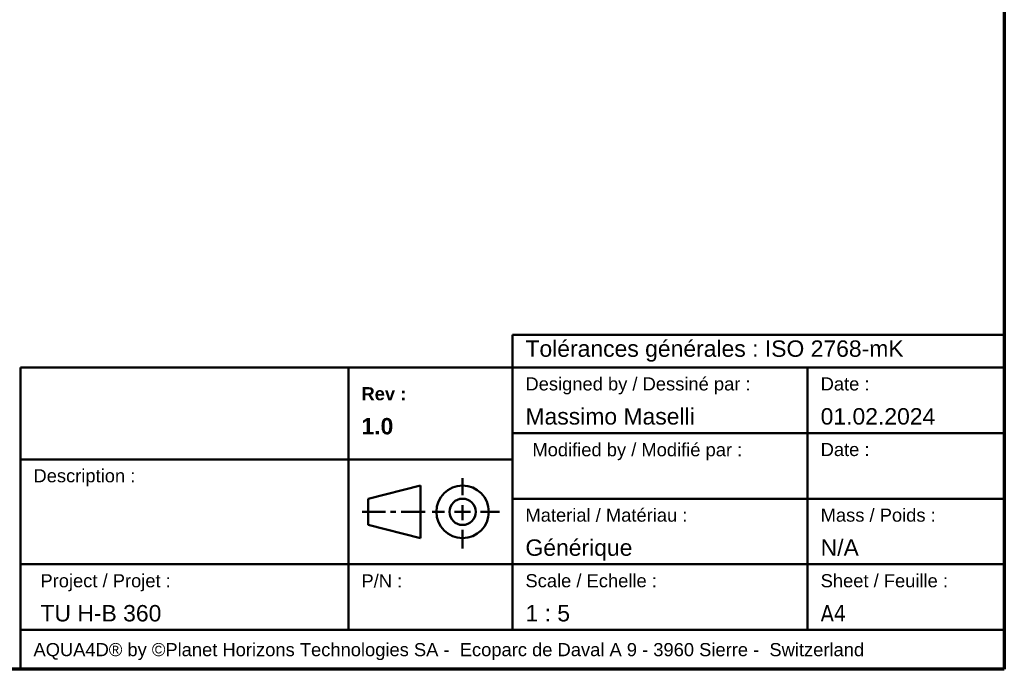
# Model space of a CAD drawing. Header units: millimetres. Extents: x 30 to 1467, y 30 to 2323.
# Tile 2 of 3: x 705 to 1455, y 30 to 525. Entities that reach past the tile are written whole.
import ezdxf

# ---------------------------------------------------------------- set-up
doc = ezdxf.new("R2010")
doc.units = ezdxf.units.MM
doc.header["$LTSCALE"] = 5
doc.layers.add('Cadre (ISO)', color=7, linetype='Continuous', lineweight=70)
doc.layers.add('Titre (ISO)', color=7, linetype='Continuous', lineweight=50)
doc.styles.add('Note Text (A4D)', font='arial.ttf')
doc.styles.add('Texte de note (ISO)', font='tahoma.ttf')

# ---------------------------------------------------------------- blocks, each defined once
blk = doc.blocks.new('Cadres AQUA4D Border')
at = {"layer": 'Cadre (ISO)'}
for p, q in [((291, 204), (291, 6)), ((291, 6), (6, 6))]:
    blk.add_line(p, q, dxfattribs=at)
blk = doc.blocks.new('Cartouches AQUA4D New Branding')
at = {"layer": 'Titre (ISO)'}
for p, q in [((241.94, 79.44), (241.94, 84.44)), ((241.94, 84.44), (316.94, 84.44)), ((316.94, 84.44), (316.94, 79.44)), ((241.94, 79.44), (166.94, 79.44)), ((166.94, 79.44), (166.94, 59.44)), ((216.94, 79.44), (216.94, 65.44)), ((241.94, 59.44), (241.94, 79.44)), ((316.94, 79.44), (241.94, 79.44)), ((241.94, 79.44), (241.94, 59.44)), ((286.94, 79.44), (286.94, 49.44)), ((316.94, 59.44), (316.94, 79.44)), ((241.94, 69.44), (316.94, 69.44)), ((166.94, 65.44), (241.94, 65.44)), ((216.94, 65.44), (216.94, 49.44)), ((234.36, 60), (234.36, 62.56)), ((227.94, 61.44), (219.94, 59.44)), ((227.94, 53.44), (227.94, 61.44)), ((166.94, 33.44), (166.94, 59.44)), ((166.94, 49.44), (166.94, 59.44)), ((219.94, 59.44), (219.94, 55.44)), ((241.94, 59.44), (241.94, 49.44)), ((241.94, 49.44), (241.94, 59.44)), ((241.94, 59.44), (316.94, 59.44)), ((316.94, 59.44), (316.94, 33.44)), ((219.07, 57.44), (222.6, 57.44)), ((223.36, 57.44), (224.2, 57.44)), ((225, 57.44), (228.64, 57.44)), ((229.71, 57.44), (231.62, 57.44)), ((233.13, 57.44), (235.54, 57.44)), ((234.36, 58.45), (234.36, 56.17)), ((237.09, 57.44), (240, 57.44)), ((219.94, 55.44), (227.94, 53.44)), ((234.36, 54.68), (234.36, 51.84)), ((316.94, 49.44), (166.94, 49.44)), ((166.94, 49.44), (216.94, 49.44)), ((166.94, 39.44), (166.94, 49.44)), ((216.94, 49.44), (216.94, 39.44)), ((216.94, 49.44), (241.94, 49.44)), ((216.94, 39.44), (216.94, 49.44)), ((221.94, 49.44), (241.94, 49.44)), ((241.94, 49.44), (241.94, 39.44)), ((286.94, 49.44), (286.94, 39.44)), ((216.94, 39.44), (166.94, 39.44)), ((166.94, 39.44), (245.32, 39.44)), ((166.94, 33.44), (166.94, 39.44)), ((316.94, 39.44), (216.94, 39.44)), ((316.94, 33.44), (166.94, 33.44)), ((241.94, 33.44), (166.94, 33.44))]:
    blk.add_line(p, q, dxfattribs=at)
for radius in [4, 2]:
    blk.add_circle((234.36, 57.44), radius, dxfattribs=at)
for s, insert, char_height, width, attachment_point, style in [('\\fArial|b0|i0;{\\H2.5000;Tolérances générales : ISO 2768-mK}', (243.94, 81.94), 2.5, 72.2833, 4, 'Note Text (A4D)'), ('\\fArial|b0|i0;{\\H2.0000;Modified by / Modifié par :}\\fTahoma|b0|i0;{\\H3.5000;\\P}', (245, 67.91), 2, 42.1477, 1, 'Texte de note (ISO)'), ('\\fArial|b0|i0;{\\H2.0000;P/N :}\\fTahoma|b0|i0;{\\H3.5000;\\P}', (218.94, 47.91), 2, 22.3281, 1, 'Texte de note (ISO)'), ('\\fArial|b0|i0;{\\H2.0000;AQUA4D® by ©Planet Horizons Technologies SA -  Ecoparc de Daval A 9 - 3960 Sierre -  Switzerland}', (168.94, 37.44), 2, 146.2098, 1, 'Texte de note (ISO)')]:
    blk.add_mtext(s, dxfattribs=dict(at, insert=insert, char_height=char_height, width=width, attachment_point=attachment_point, style=style))
at = {"layer": 'Titre (ISO)', "char_height": 3.5, "attachment_point": 1, "style": 'Texte de note (ISO)'}
for s, insert, width, line_spacing_factor in [('\\pxsm1.41;\\fArial|b0|i0;{\\H2.0000;Designed by / Dessiné par :}\\fTahoma|b0|i0;{\\H3.5000;\\P}\\fArial|b0|i0;{\\H2.5000;Massimo Maselli}', (243.94, 77.94), 42.4672, 1.096194), ('\\pxsm1.41;\\fArial|b1|i0;{\\H2.0000;Rev :}\\fArial|b1|i0;{\\H2.5000;\\P}\\fArial|b1|i0;{\\H2.5000;1.0}', (218.94, 76.44), 17.7774, 1.096194), ('\\pxsm0.94;\\fArial|b0|i0;{\\H2.0000;Description :}\\fArial|b0|i0;{\\H2.5000;\\P}\\fArial|b0|i0;{\\H2.5000; }', (168.94, 63.94), 71.1937, 0.83168), ('\\pxsm1.41;\\fArial|b0|i0;{\\H2.0000;Material / Matériau :}\\fTahoma|b0|i0;{\\H3.5000;\\P}\\fArial|b0|i0;{\\H2.5000;Générique}', (243.94, 57.94), 40.698, 1.096194), ('\\pxsm1.41;\\fArial|b0|i0;{\\H2.0000;Mass / Poids :}\\fTahoma|b0|i0;{\\H3.5000;\\P}\\fArial|b0|i0;{\\H2.5000;N/A}', (288.94, 57.94), 40.698, 1.096194), ('\\pxsm1.41;\\fArial|b0|i0;{\\H2.0000;Project / Projet : }\\fTahoma|b0|i0;{\\H3.5000;\\P}\\fArial|b0|i0;{\\H2.5000;TU H-B 360 }', (170, 47.94), 53.6285, 1.096194), ('\\pxsm1.41;\\fArial|b0|i0;{\\H2.0000;Scale / Echelle :}\\fTahoma|b0|i0;{\\H3.5000;\\P}\\fArial|b0|i0;{\\H2.5000;1 : 5}', (243.94, 47.94), 40.698, 1.096194)]:
    blk.add_mtext(s, dxfattribs=dict(at, insert=insert, width=width, line_spacing_factor=line_spacing_factor))
for s, insert, line_spacing_factor in [('\\pxsm1.41;\\fArial|b0|i0;{\\H2.0000;Date :}\\fTahoma|b0|i0;{\\H3.5000;\\P}\\fArial|b0|i0;{\\H2.5000;01.02.2024}', (288.94, 77.94), 1.096194), ('\\pxsm1.41;\\fArial|b0|i0;{\\H2.0000;Sheet / Feuille :\\P}\\fTahoma|b0|i0;{\\H2.5000;A4}\\fTahoma|b0|i0;{\\H3.5000;\\P}\\fTahoma|b0|i0;{\\H3.5000;\\P}', (288.94, 47.94), 1.033802)]:
    blk.add_mtext(s, dxfattribs=dict(at, insert=insert, line_spacing_factor=line_spacing_factor))
at = {"layer": 'Titre (ISO)', "insert": (288.94, 67.94), "char_height": 2, "attachment_point": 1, "style": 'Texte de note (ISO)'}
blk.add_mtext('\\fArial|b0|i0;{\\H2.0000;Date :}\\fTahoma|b0|i0;{\\H3.5000;\\P}', dxfattribs=at)

msp = doc.modelspace()

# ---------------------------------------------------------------- block references
at = {"xscale": 5, "yscale": 5, "zscale": 5}
for name, p in [('Cadres AQUA4D Border', (0, 0)), ('Cartouches AQUA4D New Branding', (-129.69, -137.21))]:
    msp.add_blockref(name, p, dxfattribs=at)

doc.saveas('drawing.dxf')
